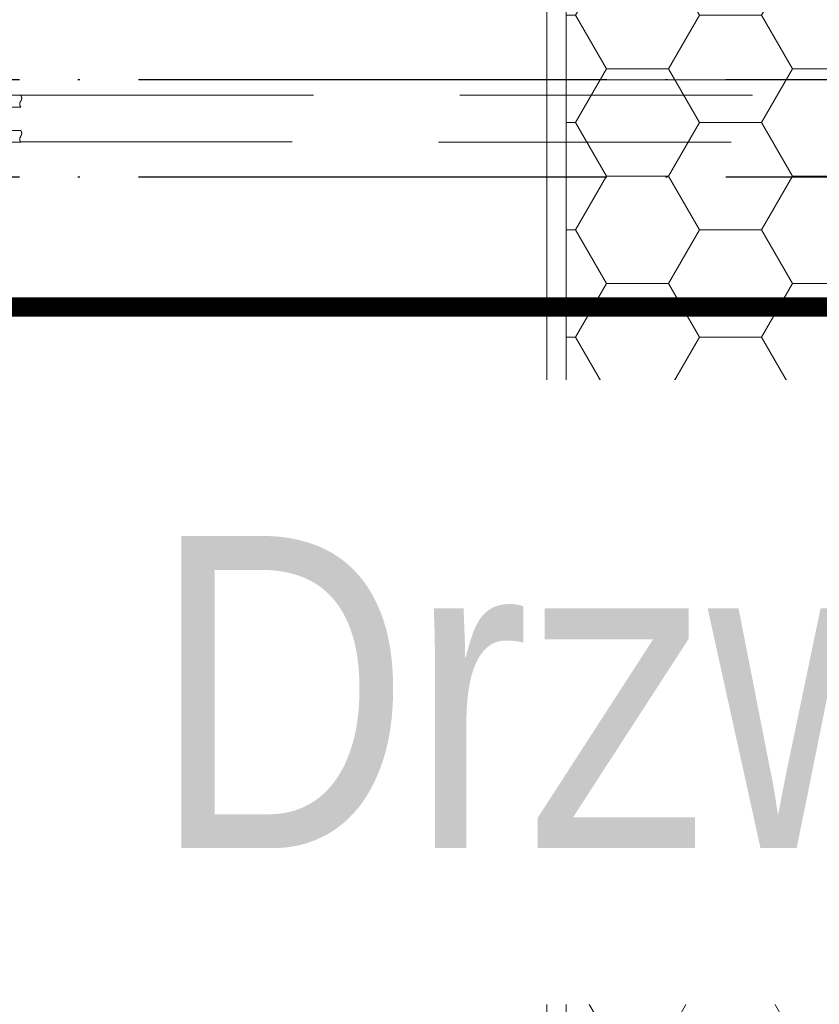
# Model space of a CAD drawing. Header units: millimetres. Extents: x 7483 to 13091, y 8111 to 13871.
# Tile 208 of 256: x 10408 to 10449, y 9194 to 9245. Entities that reach past the tile are written whole.
import ezdxf

# ---------------------------------------------------------------- set-up
doc = ezdxf.new("R2010")
doc.units = ezdxf.units.MM
for name, pattern in [('ACAD_ISO04W100', [30, 24, -3, 0, -3]), ('DASH', [0.75, 0.5, -0.25]), ('DASHED2', [0.375, 0.25, -0.125]), ('DGN_STYLE_2', [30.2, 18.12, -12.08]), ('KRESKAKROPKA2', [12.7, 6.35, -3.175, 0, -3.175])]:
    doc.linetypes.add(name, pattern=pattern)
for name, color, linetype, lineweight, true_color in [('_A_WYCIERACZKA', 7, 'Continuous', 5, 0xa5a5a5), ('a___wymiary', 7, 'Continuous', 5, 0x000000), ('IE_SRS', 7, 'Continuous', 18, 0x000000), ('wymiary', 7, 'Continuous', 5, 0xb2b2b2)]:
    doc.layers.add(name, color=color, linetype=linetype, lineweight=lineweight, true_color=true_color)
doc.layers.add('_A_ŚLUSARKA WYPEŁNIENIE', color=7, linetype='Continuous', true_color=0x4c4a44)
for name, color, linetype, lineweight in [('A_zaluzje', 7, 'Continuous', 15), ('CZ-GR', 236, 'Continuous', 30), ('CZ-SR', 106, 'Continuous', 13), ('drzwi', 30, 'Continuous', 20), ('OSI', 64, 'KRESKAKROPKA2', 0)]:
    doc.layers.add(name, color=color, linetype=linetype, lineweight=lineweight)
doc.layers.add('AS_Siatki', color=72, linetype='Continuous')
doc.layers.add('konstrukcja poglądowo', color=7, linetype='Continuous', lineweight=5, true_color=0xb2b2b2, plot=False)
doc.layers.add('Powierzchnie', color=21, linetype='DGN_STYLE_2', lineweight=15, plot=False)
doc.styles.add('Arial', font='arial.ttf')
doc.styles.get("Standard").update_dxf_attribs({"font": 'arial.ttf'})
doc.dimstyles.new('wymiary agp1', dxfattribs={"dimtxt": 16, "dimasz": 5, "dimexe": 30, "dimexo": 60, "dimgap": 1.8, "dimtad": 1, "dimdec": 3, "dimrnd": 0.5, "dimdsep": 46, "dimtxsty": 'Arial', "dimblk": 'znacznik', "dimcen": 1.5, "dimse1": 1, "dimse2": 1, "dimclrd": 256, "dimazin": 0, "dimtfac": 1, "dimtdec": 3, "dimtmove": 1, "dimatfit": 3, "dimldrblk": 'znacznik', "dimfxl": 0, "dimlwd": -1, "dimarcsym": 0})

# ---------------------------------------------------------------- blocks, each defined once
blk = doc.blocks.new('gfhgfhhf')
at = {"layer": 'drzwi', "linetype": 'DASH', "ltscale": 30}
for p, q in [((9897.613, 5177), (10136.52, 5177)), ((10136.52, 5174.6), (9897.608, 5174.608))]:
    blk.add_line(p, q, dxfattribs=at)
at = {"layer": 'drzwi'}
for points in [[(9894.163, 5176.4), (9897.613, 5176.4), (9897.608, 5176.408), (9897.603, 5176.415), (9897.598, 5176.423), (9897.594, 5176.431), (9897.59, 5176.438), (9897.586, 5176.446), (9897.582, 5176.455), (9897.579, 5176.463), (9897.576, 5176.471), (9897.573, 5176.48), (9897.571, 5176.489), (9897.569, 5176.497), (9897.567, 5176.506), (9897.566, 5176.515), (9897.565, 5176.524), (9897.564, 5176.533), (9897.563, 5176.542), (9897.563, 5176.55), (9897.563, 5176.559), (9897.564, 5176.568), (9897.565, 5176.577), (9897.566, 5176.586), (9897.567, 5176.595), (9897.569, 5176.604), (9897.571, 5176.612), (9897.573, 5176.621), (9897.576, 5176.63), (9897.579, 5176.638), (9897.582, 5176.646), (9897.586, 5176.654), (9897.59, 5176.663), (9897.594, 5176.67), (9897.598, 5176.678), (9897.603, 5176.686), (9897.608, 5176.693), (9897.613, 5176.7), (9897.618, 5176.708), (9897.623, 5176.715), (9897.628, 5176.723), (9897.633, 5176.731), (9897.637, 5176.738), (9897.641, 5176.746), (9897.644, 5176.755), (9897.647, 5176.763), (9897.65, 5176.771), (9897.653, 5176.78), (9897.655, 5176.789), (9897.658, 5176.797), (9897.659, 5176.806), (9897.661, 5176.815), (9897.662, 5176.824), (9897.663, 5176.833), (9897.663, 5176.842), (9897.663, 5176.85), (9897.663, 5176.859), (9897.663, 5176.868), (9897.662, 5176.877), (9897.661, 5176.886), (9897.659, 5176.895), (9897.658, 5176.904), (9897.655, 5176.912), (9897.653, 5176.921), (9897.65, 5176.93), (9897.647, 5176.938), (9897.644, 5176.946), (9897.641, 5176.954), (9897.637, 5176.963), (9897.633, 5176.97), (9897.628, 5176.978), (9897.623, 5176.986), (9897.618, 5176.993), (9897.613, 5177), (9894.163, 5177)], [(9894.163, 5174.6), (9897.613, 5174.6), (9897.608, 5174.608), (9897.603, 5174.615), (9897.598, 5174.623), (9897.594, 5174.631), (9897.59, 5174.638), (9897.586, 5174.646), (9897.582, 5174.655), (9897.579, 5174.663), (9897.576, 5174.671), (9897.573, 5174.68), (9897.571, 5174.689), (9897.569, 5174.697), (9897.567, 5174.706), (9897.566, 5174.715), (9897.565, 5174.724), (9897.564, 5174.733), (9897.563, 5174.742), (9897.563, 5174.75), (9897.563, 5174.759), (9897.564, 5174.768), (9897.565, 5174.777), (9897.566, 5174.786), (9897.567, 5174.795), (9897.569, 5174.804), (9897.571, 5174.812), (9897.573, 5174.821), (9897.576, 5174.83), (9897.579, 5174.838), (9897.582, 5174.846), (9897.586, 5174.854), (9897.59, 5174.863), (9897.594, 5174.87), (9897.598, 5174.878), (9897.603, 5174.886), (9897.608, 5174.893), (9897.613, 5174.9), (9897.618, 5174.908), (9897.623, 5174.915), (9897.628, 5174.923), (9897.633, 5174.931), (9897.637, 5174.938), (9897.641, 5174.946), (9897.644, 5174.955), (9897.647, 5174.963), (9897.65, 5174.971), (9897.653, 5174.98), (9897.655, 5174.989), (9897.658, 5174.997), (9897.659, 5175.006), (9897.661, 5175.015), (9897.662, 5175.024), (9897.663, 5175.033), (9897.663, 5175.042), (9897.663, 5175.05), (9897.663, 5175.059), (9897.663, 5175.068), (9897.662, 5175.077), (9897.661, 5175.086), (9897.659, 5175.095), (9897.658, 5175.104), (9897.655, 5175.112), (9897.653, 5175.121), (9897.65, 5175.13), (9897.647, 5175.138), (9897.644, 5175.146), (9897.641, 5175.154), (9897.637, 5175.163), (9897.633, 5175.17), (9897.628, 5175.178), (9897.623, 5175.186), (9897.618, 5175.193), (9897.613, 5175.2), (9894.163, 5175.2)]]:
    blk.add_lwpolyline(points, dxfattribs=at)
blk = doc.blocks.new('fgdgdgdfg')
at = {"layer": '_A_ŚLUSARKA WYPEŁNIENIE', "lineweight": 9}
h = blk.add_hatch(dxfattribs=at)
h.set_pattern_fill('HONEY', color=0, angle=180)
h.set_pattern_definition([(180, (56132.2607, -3400.6895), (-4.7625, 2.74963064), [3.175, -6.35]), (60, (56132.2607, -3400.6895), (4.76249999, 2.74963066), [3.175, -6.35]), (120, (56132.2607, -3400.6895), (-1e-08, 5.49926131), [-6.35, 3.175])])
h.paths.add_polyline_path([(5818.229, 11642.933), (5818.229, 11484.933), (6001.229, 11484.933), (6001.229, 11642.933)])
at = {"layer": '_A_ŚLUSARKA WYPEŁNIENIE', "color": 0, "lineweight": 9}
for p, q in [((5817.229, 11643.933), (5817.229, 11483.933)), ((5818.229, 11642.933), (5818.229, 11484.933))]:
    blk.add_line(p, q, dxfattribs=at)
blk = doc.blocks.new('ghgfhgfhhaasdsd')
at = {"layer": 'A_zaluzje', "linetype": 'DASHED2', "ltscale": 100}
blk.add_line((-2252.385, 13066.37), (202.524, 13066.373), dxfattribs=at)
blk = doc.blocks.new('znacznik')
at = {"layer": 'a___wymiary'}
for p, q in [((0, 1.394), (0, -1.394)), ((1.394, 0), (-1.394, 0))]:
    blk.add_line(p, q, dxfattribs=at)
at = {"layer": 'a___wymiary', "const_width": 0.2}
blk.add_lwpolyline([(0.876, 0.876), (-0.876, -0.876)], dxfattribs=at)
blk = doc.blocks.new('*D1310')
at = {"layer": 'Defpoints', "color": 0, "transparency": 16777216}
for p in [(11144.697, 9237.004), (8715.288, 9231.259), (11144.697, 9089.562)]:
    blk.add_point(p, dxfattribs=at)
at = {"layer": 'wymiary', "color": 253, "true_color": 0x999999, "transparency": 16777216}
blk.add_line((8720.288, 9089.562), (11139.697, 9089.562), dxfattribs=at)
at = {"layer": 'wymiary', "color": 253, "true_color": 0x999999, "transparency": 16777216, "xscale": 5, "yscale": 5, "zscale": 5, "rotation": 180}
blk.add_blockref('znacznik', (8715.288, 9089.562), dxfattribs=at)
at = {"layer": 'wymiary', "color": 253, "true_color": 0x999999, "transparency": 16777216, "xscale": 5, "yscale": 5, "zscale": 5}
blk.add_blockref('znacznik', (11144.697, 9089.562), dxfattribs=at)
at = {"layer": 'wymiary', "color": 18, "true_color": 0x000000, "transparency": 16777216, "insert": (9929.993, 9099.531), "char_height": 16, "attachment_point": 5, "style": 'Arial'}
blk.add_mtext('2429.5', dxfattribs=at)
blk = doc.blocks.new('*D1313')
at = {"layer": 'Defpoints', "color": 0, "transparency": 16777216}
for p in [(12184.895, 9219.562), (8715.288, 9201.259), (12184.895, 9059.562)]:
    blk.add_point(p, dxfattribs=at)
at = {"layer": 'wymiary', "color": 253, "true_color": 0x999999, "transparency": 16777216}
blk.add_line((8720.288, 9059.562), (12179.895, 9059.562), dxfattribs=at)
at = {"layer": 'wymiary', "color": 253, "true_color": 0x999999, "transparency": 16777216, "xscale": 5, "yscale": 5, "zscale": 5, "rotation": 180}
blk.add_blockref('znacznik', (8715.288, 9059.562), dxfattribs=at)
at = {"layer": 'wymiary', "color": 253, "true_color": 0x999999, "transparency": 16777216, "xscale": 5, "yscale": 5, "zscale": 5}
blk.add_blockref('znacznik', (12184.895, 9059.562), dxfattribs=at)
at = {"layer": 'wymiary', "color": 18, "true_color": 0x000000, "transparency": 16777216, "insert": (10450.092, 9069.536), "char_height": 16, "attachment_point": 5, "style": 'Arial'}
blk.add_mtext('3469.5', dxfattribs=at)
blk = doc.blocks.new('gfgfddg')
at = {"layer": 'AS_Siatki', "color": 6, "linetype": 'ACAD_ISO04W100', "lineweight": 30, "ltscale": 0.2}
blk.add_line((392.054, -541.341), (-407.946, -541.341), dxfattribs=at)
blk = doc.blocks.new('GHGFHGFH')
at = {"layer": 'OSI', "ltscale": 10}
blk.add_line((8510.288, 9241.912), (12389.895, 9241.912), dxfattribs=at)

msp = doc.modelspace()

# ---------------------------------------------------------------- linework, layer by layer
at = {"layer": 'Powierzchnie', "const_width": 1}
for points in [[(8715.2884, 11179.7122), (8715.2884, 9219.8948), (12184.8952, 9219.9116), (12184.8952, 11469.7122), (10277.0247, 11469.7122), (10277.0247, 11179.7122), (8715.2884, 11179.7122)], [(10216.1109, 10667.7122), (10216.1109, 10587.7122), (10286.1109, 10587.7122), (10286.2441, 9229.9116), (11144.6975, 9229.9116), (11144.6975, 10667.7122), (10216.0952, 10667.7122)]]:
    msp.add_lwpolyline(points, dxfattribs=at)
at = {"layer": 'wymiary'}
msp.add_lwpolyline([(8715.2884, 9219.9116), (8715.2884, 11179.7122), (10277.0247, 11179.7122), (10277.0247, 11469.7122), (12184.8952, 11469.7122), (12184.8952, 9219.9116)], close=True, dxfattribs=at)

# ---------------------------------------------------------------- block references
at = {"layer": '_A_WYCIERACZKA'}
msp.add_blockref('fgdgdgdfg', (4617.37, -2349.0217), dxfattribs=at)
at = {"layer": 'CZ-SR'}
for name, p in [('ghgfhgfhhaasdsd', (10943.6738, -3870.4523)), ('gfhgfhhf', (510.0352, 4063.7609))]:
    msp.add_blockref(name, p, dxfattribs=at)

# ---------------------------------------------------------------- dimensions: what is measured, and where the dimension line sits
at = {"layer": 'wymiary'}
for base, p1, p2, picture, middle in [((11144.6975, 9089.5616), (8715.2884, 9231.2593), (11144.6975, 9237.0039), '*D1310', (9929.993, 9099.5307)), ((12184.8952, 9059.5616), (8715.2884, 9201.2593), (12184.8952, 9219.5616), '*D1313', (10450.0918, 9069.5362))]:
    dim = msp.add_linear_dim(base=base, p1=p1, p2=p2, dimstyle='wymiary agp1', override={"dimblk": 'znacznik'}, dxfattribs=at)
    dim.commit()
    dim.dimension.update_dxf_attribs({"geometry": picture, "text_midpoint": middle})

# ---------------------------------------------------------------- next in the draw order: texts
at = {"layer": 'IE_SRS', "color": 240, "lineweight": 9, "true_color": 0xff0054, "insert": (10414.3751, 9218.1724), "char_height": 16, "width": 259.408813, "attachment_point": 1, "bg_fill": 2}
msp.add_mtext('{\\fArial Narrow|b0|i0|c238|p34;Drzwi sterowane przez SSP}', dxfattribs=at)

# ---------------------------------------------------------------- next in the draw order: block references
at = {"layer": 'CZ-GR', "color": 7}
msp.add_blockref('GHGFHGFH', (0, -0.35), dxfattribs=at)
at = {"layer": 'konstrukcja poglądowo', "xscale": 5, "yscale": 5, "zscale": 5}
for p in [(10433.9115, 11948.2664), (10433.9115, 11943.2664)]:
    msp.add_blockref('gfgfddg', p, dxfattribs=at)

doc.saveas('drawing.dxf')
